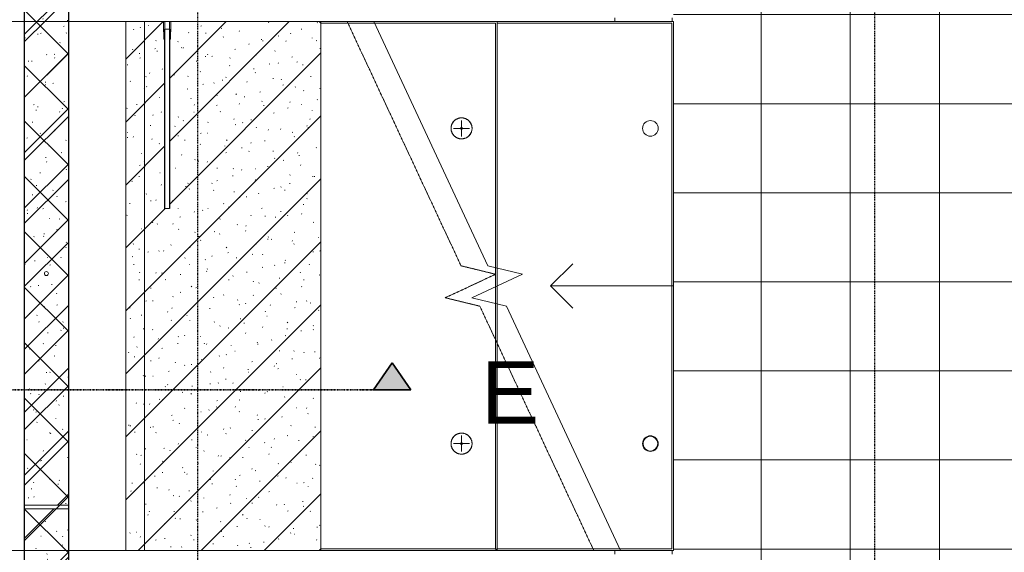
# Model space of a CAD drawing. Header units: millimetres. Extents: x -80560 to 110805, y -11020 to 52719.
# Tile 135 of 152: x 98695 to 104221, y 28285 to 31275. Entities that reach past the tile are written whole.
import ezdxf

# ---------------------------------------------------------------- set-up
doc = ezdxf.new("R2010")
doc.units = ezdxf.units.MM
for name, pattern in [('CENTER2', [20, 8, -4, 4, -4]), ('DASHDOT2', [8, 4, -2, 0, -2]), ('HIDDEN2', [4.5, 3, -1.5])]:
    doc.linetypes.add(name, pattern=pattern)
for name, color, linetype, lineweight in [('A-FLOR', 192, 'Continuous', 18), ('A-FLOR-PATT', 8, 'Continuous', 18), ('A-GENM', 13, 'Continuous', 18), ('A-WALL', 113, 'Continuous', 35), ('A-WALL-PATT', 111, 'Continuous', 35), ('G-ANNO-SYMB', 111, 'Continuous', 9), ('S-FSTN', 2, 'Continuous', 18), ('S-GRID', 1, 'Continuous', 9), ('S-STRS', 31, 'Continuous', 18), ('S-STRS-ANNO', 31, 'Continuous', 18), ('S-STRS-MBND', 31, 'HIDDEN2', 18)]:
    doc.layers.add(name, color=color, linetype=linetype, lineweight=lineweight)
doc.styles.add('Arial_4', font='arial.ttf', dxfattribs={"height": 350})
pattern_1 = [(45, (0, 0), (-176.7767, 176.7767), []), (17, (0, 0), (51.37877, 156.87645), [3.353, -159.647, 3.353, -88.647, -134]), (17, (0, 0), (51.37877, 156.87645), [-255, 3.353, -130.647]), (48, (0, 0), (-36.014, 160.26226), [3.353, -158.647, 3.353, -160.647, -132]), (48, (0, 0), (-36.014, 160.26226), [-326, 3.353, -128.647]), (71, (0, 0), (-94.825, 133.12483), [3.353, -156.647, 3.353, -87.247, -131]), (71, (0, 0), (-94.825, 133.12483), [-250.6, 3.353, -127.647])]

# ---------------------------------------------------------------- blocks, each defined once
blk = doc.blocks.new('Leonardo College_EHA_1489_R18_CF_situatie_2020_rvt-1-DO_00 begane grond')
at = {"layer": 'A-FLOR-PATT', "lineweight": 9}
h = blk.add_hatch(dxfattribs=at)
h.set_pattern_fill('FP_24', color=43, style=0, pattern_type=2)
h.set_pattern_definition([(90, (80856.4, 25803.17), (-500, 3e-14), []), (180, (80856.4, 25803.17), (-6e-14, -500), [])])
h.paths.add_polyline_path([(78899, 37450), (78899, 37460), (78652, 37460), (78652, 37450), (78887, 37450)], flags=0)
h.paths.add_polyline_path([(78899, 35650), (78652, 35650), (78652, 35640), (78899, 35640)], flags=0)
h.paths.add_polyline_path([(77510, 6923), (82770.3, 6923), (82770.3, 48100), (78587.7, 48361), (78587.7, 48216), (79016, 48216), (79016, 46000), (78899, 46000), (78899, 46010), (78875, 46010), (78875, 43290), (78899, 43290), (78899, 43300), (79016, 43300), (79016, 41500), (78899, 41500), (78899, 41510), (78875, 41510), (78875, 40590), (78887, 40590), (78887, 40600), (79004, 40600), (79004, 39700), (78887, 39700), (78887, 39710), (78875, 39710), (78875, 37890), (78899, 37890), (78899, 37900), (79016, 37900), (79016, 37450), (78899, 37450), (78899, 35650), (79016, 35650), (79016, 34624), (77470, 34624), (77470, 31285), (77139.7, 31285), (77140, 31265), (77470, 31265), (77470, 28295), (77139.7, 28295), (77139.7, 28275), (77470, 28275), (77470, 25305), (77139.7, 25305), (77139.7, 25285), (77470, 25285), (77470, 22315), (77139.7, 22315), (77139.7, 22295), (77470, 22295), (77470, 19325), (77139.7, 19325), (77139.7, 19305), (77470, 19305), (77470, 16335), (77139.7, 16335), (77139.7, 16315), (77470, 16315), (77470, 13345), (77139.7, 13345), (77140, 13325), (77470, 13325), (77470, 9991), (77582.5, 9991), (77587.3, 9661), (77510, 9661), (77510, 9439), (77199.8, 9439), (77200, 6923)], flags=0)
h.paths.add_polyline_path([(78899, 34741), (78899, 34751), (77139.7, 34751), (77140, 34741), (78887, 34741)], flags=0)
h.paths.add_polyline_path([(78675, 37890), (78675, 39710), (78652, 39710), (78652, 37890), (78658.8, 37890)], flags=0)
h.paths.add_polyline_path([(78675, 40590), (78675, 41510), (78652, 41510), (78652, 40590), (78658.8, 40590)], flags=0)
h.paths.add_polyline_path([(78652, 43290), (78675, 43290), (78675, 46010), (78652, 46010), (78652, 43415.3)], flags=0)
at = {"layer": 'A-FLOR', "color": 7}
for p, q in [((77139.7, 31285), (77139.7, 31265)), ((77139.7, 28295), (77139.7, 28275))]:
    blk.add_line(p, q, dxfattribs=at)
blk = doc.blocks.new('19112_SW_LeonardoCollege_R2020_rvt-1-DO_00 begane grond')
at = {"layer": 'A-WALL-PATT', "lineweight": 5}
h = blk.add_hatch(dxfattribs=at)
h.set_pattern_fill('FP_224', color=250, angle=45, style=0, pattern_type=2)
h.set_pattern_definition([(135, (74075, 22372.5), (-155.5635, -155.5635), []), (225, (74075, 22372.5), (155.5635, -155.5635), [])])
h.paths.add_polyline_path([(74075, 9970), (74075, 34775), (73825, 34775), (73825, 9970), (73960.09434, 9970)], flags=0)
at = {"layer": 'A-WALL', "color": 10, "lineweight": 25}
for p, q in [((73825, 34775), (73825, 9970)), ((74075, 9970), (74075, 34775))]:
    blk.add_line(p, q, dxfattribs=at)
blk = doc.blocks.new('MB 23 Hijsvoorziening - T-slotanker 7_5 - 150 TV-2055221-DO_00 begane grond')
at = {"layer": 'S-FSTN', "color": 170, "lineweight": 5}
for p, q in [((-45, 0), (45, 0)), ((0, -45), (0, 45))]:
    blk.add_line(p, q, dxfattribs=at)
blk = doc.blocks.new('MB 23_10 Montagebol RB - RB-7_5_10_0-2340175-DO_00 begane grond')
at = {"layer": 'S-FSTN', "lineweight": 13}
for radius, start, end in [(59, 360, 180), (6, 0, 180), (59, 180, 360), (6, 180, 0)]:
    blk.add_arc((0, 0), radius, start, end, dxfattribs=at)
blk = doc.blocks.new('MB 23_10 Hulsanker PSA - M 30 x 1050 EV-V249-DO_00 begane grond')
at = {"layer": 'S-FSTN', "lineweight": 13}
for p, q in [((74606.8, 31265), (74606.8, 31222)), ((74607.5, 31265), (74619.1, 31265)), ((74609.6, 31265), (74619.7, 31265)), ((74621.6, 31264.3), (74615.4, 31264.3)), ((74619.1, 31265), (74647.8, 31265)), ((74619.7, 31265), (74646.7, 31265)), ((74641.7, 31264.3), (74621.6, 31264.3)), ((74647.2, 31265), (74645.9, 31265)), ((74648.8, 31222), (74648.8, 31265)), ((74606.8, 31222), (74608.3, 31188)), ((74608.3, 31188), (74608.3, 31165)), ((74613.6, 31222), (74613.6, 30215)), ((74641.9, 30215), (74641.9, 31222)), ((74647.2, 31188), (74648.8, 31222)), ((74647.2, 31165), (74647.2, 31188))]:
    blk.add_line(p, q, dxfattribs=at)
at = {"layer": 'S-FSTN'}
for p, q in [((74609.6, 31265), (74607.9, 31265)), ((74607.9, 31265), (74607.9, 31222)), ((74614.5, 31222), (74614.5, 31264.3)), ((74641.1, 31264.3), (74641.1, 31222)), ((74647.6, 31265), (74645.9, 31265)), ((74647.6, 31222), (74647.6, 31265)), ((74609.6, 31188), (74609.6, 31165)), ((74630.9, 31222), (74615.4, 31222)), ((74615.4, 31222), (74615.4, 30215)), ((74615.4, 31165), (74615.4, 31188)), ((74640.1, 31222), (74630.9, 31222)), ((74640.1, 30215), (74640.1, 31222)), ((74640.1, 31188), (74640.1, 31165)), ((74645.9, 31165), (74645.9, 31188)), ((74609.6, 31165), (74615.4, 31165)), ((74640.1, 31165), (74645.9, 31165)), ((74615.4, 30215), (74630.9, 30215)), ((74630.9, 30215), (74640.1, 30215))]:
    blk.add_line(p, q, dxfattribs=at)
at = {"layer": 'S-FSTN', "flags": 128}
for points in [[(74607.9, 31222), (74608.8, 31205), (74609.6, 31188)], [(74615.4, 31188), (74614.9, 31205), (74614.5, 31222)], [(74641.1, 31222), (74640.6, 31205), (74640.1, 31188)], [(74645.9, 31188), (74646.8, 31205), (74647.6, 31222)]]:
    blk.add_lwpolyline(points, dxfattribs=at)
at = {"layer": 'S-FSTN'}
for centre, start, end in [((74709.1, 31940.2), 261.6152, 262.0283), ((74546.4, 31940.2), 277.9717, 278.3848)]:
    blk.add_arc(centre, 682.5, start, end, dxfattribs=at)
blk = doc.blocks.new('MB 23 Gain Blik - ø83-3730667-DO_00 begane grond')
at = {"layer": 'A-GENM', "lineweight": 13}
for radius, start, end in [(44, 360, 180), (41.5, 0, 180), (44, 180, 360), (41.5, 180, 0)]:
    blk.add_arc((0, 0), radius, start, end, dxfattribs=at)
blk = doc.blocks.new('95251-Leonardo College Leiden_rvt-1-DO_00 begane grond')
at = {"layer": 'A-GENM', "lineweight": 9}
h = blk.add_hatch(dxfattribs=at)
h.set_pattern_fill('FP_251', color=256, style=0, pattern_type=2)
h.set_pattern_definition(pattern_1)
h.paths.add_polyline_path([(75480, 28295), (75490, 28305), (75490, 31255), (75480, 31265), (74647.6, 31265), (74646.8, 31205.1), (74645.9, 31165), (74640.1, 31165), (74640.1, 30215), (74615.4, 30215), (74615.4, 31165), (74609.6, 31165), (74608.8, 31205.1), (74607.9, 31222), (74607.9, 31265), (74395, 31265), (74395, 28295), (75134.8, 28295)], flags=0)
at = {"layer": 'A-WALL-PATT', "lineweight": 9}
h = blk.add_hatch(dxfattribs=at)
h.set_pattern_fill('FP_251', color=55, style=0, pattern_type=2)
h.set_pattern_definition(pattern_1)
h.paths.add_polyline_path([(73960.1, 28550), (74075, 28550), (74075, 34735), (73825, 34735), (73825, 28550)], flags=0)
h.paths.add_polyline_path([(73955.7, 29840.2), (73944.4, 29840.2), (73938.7, 29850), (73944.4, 29859.8), (73955.7, 29859.8), (73961.3, 29850), (73960.1, 29847.9)], flags=0)
h.paths.add_polyline_path([(73955.7, 33445.2), (73944.4, 33445.2), (73938.7, 33455), (73944.4, 33464.8), (73955.7, 33464.8), (73961.3, 33455), (73960.1, 33452.9)], flags=0)
h = blk.add_hatch(dxfattribs=at)
h.set_pattern_fill('FP_251', color=55, style=0, pattern_type=2)
h.set_pattern_definition(pattern_1)
h.paths.add_polyline_path([(73960.1, 22325), (74075, 22325), (74075, 28530), (73825, 28530), (73825, 22325)], flags=0)
h.paths.add_polyline_path([(73955.7, 23615.2), (73944.4, 23615.2), (73938.7, 23625), (73944.4, 23634.8), (73955.7, 23634.8), (73961.3, 23625)], flags=0)
h.paths.add_polyline_path([(73944.4, 27220.2), (73938.7, 27230), (73944.4, 27239.8), (73955.7, 27239.8), (73961.3, 27230), (73955.7, 27220.2)], flags=0)
at = {"layer": 'A-GENM', "color": 170, "lineweight": 5}
for p, q in [((74607.9, 31265), (74395, 31265)), ((74395, 31265), (74395, 28295)), ((74607.9, 31222), (74607.9, 31265)), ((75480, 31265), (74647.6, 31265)), ((74647.6, 31265), (74647.6, 31222)), ((75490, 31255), (75480, 31265)), ((75490, 28305), (75490, 31255)), ((74608.8, 31205.1), (74607.9, 31222)), ((74609.6, 31188.1), (74608.8, 31205)), ((74609.6, 31165), (74609.6, 31188.1)), ((74645.9, 31188.1), (74645.9, 31165)), ((74615.4, 31165), (74609.6, 31165)), ((74615.4, 30215), (74615.4, 31165)), ((74645.9, 31165), (74640.1, 31165)), ((74640.1, 31165), (74640.1, 30215)), ((74630.9, 30215), (74615.4, 30215)), ((74640.1, 30215), (74630.9, 30215)), ((74395, 28295), (75480, 28295)), ((75480, 28295), (75490, 28305))]:
    blk.add_line(p, q, dxfattribs=at)
at = {"layer": 'A-GENM', "color": 130, "lineweight": 9}
for p, q in [((74608.4, 31265), (74619.1, 31265)), ((74619.1, 31265), (74646.7, 31265)), ((75480, 31265), (75787.5, 31265)), ((76470, 31255), (75490, 31255)), ((76470, 28305), (76470, 31255)), ((77460, 31255), (76480, 31255)), ((77460, 28305), (77460, 31255)), ((76480, 29880.4), (76480, 29780)), ((76480, 29679.6), (76480, 28305)), ((76470, 28295), (75480, 28295)), ((75490, 28305), (76470, 28305)), ((76470, 28305), (76475, 28300)), ((76470, 28295), (76475, 28300)), ((77172.5, 28295), (76470, 28295)), ((76475, 28300), (76480, 28305)), ((76480, 28305), (77460, 28305))]:
    blk.add_line(p, q, dxfattribs=at)
at = {"layer": 'A-GENM', "color": 170, "lineweight": 5, "flags": 128}
blk.add_lwpolyline([(74647.6, 31222), (74646.8, 31205.1), (74645.9, 31188.1)], dxfattribs=at)
at = {"layer": 'A-GENM', "color": 130, "lineweight": 9, "flags": 128}
for points in [[(76280, 30724), (76277.6, 30724), (76275.3, 30723.8), (76272.9, 30723.6), (76270.6, 30723.2), (76268.3, 30722.8), (76266, 30722.3), (76263.7, 30721.7), (76261.4, 30721), (76259.2, 30720.2), (76257, 30719.3), (76254.9, 30718.4), (76252.8, 30717.3), (76250.7, 30716.2), (76248.7, 30715), (76246.7, 30713.7), (76244.8, 30712.3), (76242.9, 30710.9), (76241.1, 30709.4), (76239.4, 30707.8), (76237.7, 30706.1), (76236.1, 30704.4), (76234.5, 30702.6), (76233.1, 30700.7), (76231.7, 30698.8), (76230.4, 30696.9), (76229.1, 30694.9), (76228, 30692.8), (76226.9, 30690.7), (76225.9, 30688.6), (76225, 30686.4), (76224.2, 30684.2), (76223.5, 30681.9), (76222.8, 30679.6), (76222.3, 30677.3), (76221.9, 30675), (76221.5, 30672.7), (76221.2, 30670.3), (76221.1, 30668), (76221, 30665.6), (76221, 30663.3), (76221.1, 30660.9), (76221.4, 30658.6), (76221.7, 30656.2), (76222.1, 30653.9), (76222.5, 30651.6), (76223.1, 30649.3), (76223.8, 30647), (76224.6, 30644.8), (76225.4, 30642.6), (76226.4, 30640.4), (76227.4, 30638.3), (76228.5, 30636.2), (76229.7, 30634.2), (76230.9, 30632.2), (76232.3, 30630.3), (76233.7, 30628.4), (76235.2, 30626.6), (76236.8, 30624.8), (76238.4, 30623.1), (76240.1, 30621.5), (76241.9, 30619.9), (76243.8, 30618.4), (76245.6, 30617), (76247.6, 30615.7), (76249.6, 30614.4), (76251.6, 30613.3), (76253.7, 30612.2), (76255.9, 30611.2), (76258, 30610.2), (76260.2, 30609.4), (76262.5, 30608.7), (76264.7, 30608), (76267, 30607.4), (76269.3, 30607), (76271.7, 30606.6), (76274, 30606.3), (76276.4, 30606.1), (76278.7, 30606), (76280, 30606)], [(76280, 30606), (76282.4, 30606), (76284.7, 30606.2), (76287.1, 30606.4), (76289.4, 30606.8), (76291.7, 30607.2), (76294, 30607.7), (76296.3, 30608.3), (76298.6, 30609), (76300.8, 30609.8), (76303, 30610.7), (76305.1, 30611.6), (76307.2, 30612.7), (76309.3, 30613.8), (76311.3, 30615), (76313.3, 30616.3), (76315.2, 30617.7), (76317.1, 30619.1), (76318.9, 30620.6), (76320.6, 30622.2), (76322.3, 30623.9), (76323.9, 30625.6), (76325.5, 30627.4), (76326.9, 30629.3), (76328.3, 30631.2), (76329.6, 30633.1), (76330.9, 30635.1), (76332, 30637.2), (76333.1, 30639.3), (76334.1, 30641.4), (76335, 30643.6), (76335.8, 30645.8), (76336.5, 30648.1), (76337.2, 30650.4), (76337.7, 30652.7), (76338.1, 30655), (76338.5, 30657.3), (76338.8, 30659.7), (76338.9, 30662), (76339, 30664.4), (76339, 30666.7), (76338.9, 30669.1), (76338.6, 30671.4), (76338.3, 30673.8), (76337.9, 30676.1), (76337.5, 30678.4), (76336.9, 30680.7), (76336.2, 30683), (76335.4, 30685.2), (76334.6, 30687.4), (76333.6, 30689.6), (76332.6, 30691.7), (76331.5, 30693.8), (76330.3, 30695.8), (76329.1, 30697.8), (76327.7, 30699.7), (76326.3, 30701.6), (76324.8, 30703.4), (76323.2, 30705.2), (76321.6, 30706.9), (76319.9, 30708.5), (76318.1, 30710.1), (76316.2, 30711.6), (76314.4, 30713), (76312.4, 30714.3), (76310.4, 30715.6), (76308.4, 30716.7), (76306.3, 30717.8), (76304.1, 30718.8), (76302, 30719.8), (76299.8, 30720.6), (76297.5, 30721.3), (76295.3, 30722), (76293, 30722.6), (76290.7, 30723), (76288.3, 30723.4), (76286, 30723.7), (76283.6, 30723.9), (76281.3, 30724), (76280, 30724)], [(76280, 28954), (76277.6, 28954), (76275.3, 28953.8), (76272.9, 28953.6), (76270.6, 28953.2), (76268.3, 28952.8), (76266, 28952.3), (76263.7, 28951.7), (76261.4, 28951), (76259.2, 28950.2), (76257, 28949.3), (76254.9, 28948.4), (76252.8, 28947.3), (76250.7, 28946.2), (76248.7, 28945), (76246.7, 28943.7), (76244.8, 28942.3), (76242.9, 28940.9), (76241.1, 28939.4), (76239.4, 28937.8), (76237.7, 28936.1), (76236.1, 28934.4), (76234.5, 28932.6), (76233.1, 28930.7), (76231.7, 28928.8), (76230.4, 28926.9), (76229.1, 28924.9), (76228, 28922.8), (76226.9, 28920.7), (76225.9, 28918.6), (76225, 28916.4), (76224.2, 28914.2), (76223.5, 28911.9), (76222.8, 28909.6), (76222.3, 28907.3), (76221.9, 28905), (76221.5, 28902.7), (76221.2, 28900.3), (76221.1, 28898), (76221, 28895.6), (76221, 28893.3), (76221.1, 28890.9), (76221.4, 28888.6), (76221.7, 28886.2), (76222.1, 28883.9), (76222.5, 28881.6), (76223.1, 28879.3), (76223.8, 28877), (76224.6, 28874.8), (76225.4, 28872.6), (76226.4, 28870.4), (76227.4, 28868.3), (76228.5, 28866.2), (76229.7, 28864.2), (76230.9, 28862.2), (76232.3, 28860.3), (76233.7, 28858.4), (76235.2, 28856.6), (76236.8, 28854.8), (76238.4, 28853.1), (76240.1, 28851.5), (76241.9, 28849.9), (76243.8, 28848.4), (76245.6, 28847), (76247.6, 28845.7), (76249.6, 28844.4), (76251.6, 28843.3), (76253.7, 28842.2), (76255.9, 28841.2), (76258, 28840.2), (76260.2, 28839.4), (76262.5, 28838.7), (76264.7, 28838), (76267, 28837.4), (76269.3, 28837), (76271.7, 28836.6), (76274, 28836.3), (76276.4, 28836.1), (76278.7, 28836), (76280, 28836)], [(76280, 28836), (76282.4, 28836), (76284.7, 28836.2), (76287.1, 28836.4), (76289.4, 28836.8), (76291.7, 28837.2), (76294, 28837.7), (76296.3, 28838.3), (76298.6, 28839), (76300.8, 28839.8), (76303, 28840.7), (76305.1, 28841.6), (76307.2, 28842.7), (76309.3, 28843.8), (76311.3, 28845), (76313.3, 28846.3), (76315.2, 28847.7), (76317.1, 28849.1), (76318.9, 28850.6), (76320.6, 28852.2), (76322.3, 28853.9), (76323.9, 28855.6), (76325.5, 28857.4), (76326.9, 28859.3), (76328.3, 28861.2), (76329.6, 28863.1), (76330.9, 28865.1), (76332, 28867.2), (76333.1, 28869.3), (76334.1, 28871.4), (76335, 28873.6), (76335.8, 28875.8), (76336.5, 28878.1), (76337.2, 28880.4), (76337.7, 28882.7), (76338.1, 28885), (76338.5, 28887.3), (76338.8, 28889.7), (76338.9, 28892), (76339, 28894.4), (76339, 28896.7), (76338.9, 28899.1), (76338.6, 28901.4), (76338.3, 28903.8), (76337.9, 28906.1), (76337.5, 28908.4), (76336.9, 28910.7), (76336.2, 28913), (76335.4, 28915.2), (76334.6, 28917.4), (76333.6, 28919.6), (76332.6, 28921.7), (76331.5, 28923.8), (76330.3, 28925.8), (76329.1, 28927.8), (76327.7, 28929.7), (76326.3, 28931.6), (76324.8, 28933.4), (76323.2, 28935.2), (76321.6, 28936.9), (76319.9, 28938.5), (76318.1, 28940.1), (76316.2, 28941.6), (76314.4, 28943), (76312.4, 28944.3), (76310.4, 28945.6), (76308.4, 28946.7), (76306.3, 28947.8), (76304.1, 28948.8), (76302, 28949.8), (76299.8, 28950.6), (76297.5, 28951.3), (76295.3, 28952), (76293, 28952.6), (76290.7, 28953), (76288.3, 28953.4), (76286, 28953.7), (76283.6, 28953.9), (76281.3, 28954), (76280, 28954)]]:
    blk.add_lwpolyline(points, dxfattribs=at)
at = {"layer": 'A-GENM', "color": 130, "lineweight": 9}
for centre, radius, start, end in [((76280, 30665), 59, 90, 270), ((76280, 30665), 59, 270, 90), ((77340, 30665), 44, 90, 270), ((77340, 30665), 44, 270, 90), ((76280, 28895), 59, 90, 270), ((76280, 28895), 59, 270, 90), ((77340, 28895), 44, 90, 270), ((77340, 28895), 44, 270, 90)]:
    blk.add_arc(centre, radius, start, end, dxfattribs=at)
at = {"layer": 'A-WALL', "color": 170, "lineweight": 5}
for p, q in [((73825, 34735), (73825, 28550)), ((74075, 28550), (74075, 34735)), ((73825, 28550), (74075, 28550)), ((73825, 28530), (73825, 22325)), ((74075, 28530), (73825, 28530)), ((74075, 22325), (74075, 28530))]:
    blk.add_line(p, q, dxfattribs=at)
for start, end in [(0, 180), (180, 0)]:
    blk.add_arc((73950, 29850), 11.3, start, end, dxfattribs=at)
at = {"color": 130, "lineweight": 9}
blk.add_blockref('MB 23_10 Hulsanker PSA - M 30 x 1050 EV-V249-DO_00 begane grond', (0, 0), dxfattribs=at)
at = {"color": 130, "lineweight": 9, "rotation": 269.9999999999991}
for name, p in [('MB 23_10 Montagebol RB - RB-7_5_10_0-2340175-DO_00 begane grond', (76280, 30665)), ('MB 23 Hijsvoorziening - T-slotanker 7_5 - 150 TV-2055221-DO_00 begane grond', (76280, 30665)), ('MB 23_10 Montagebol RB - RB-7_5_10_0-2340175-DO_00 begane grond', (76280, 28895)), ('MB 23 Hijsvoorziening - T-slotanker 7_5 - 150 TV-2055221-DO_00 begane grond', (76280, 28895)), ('MB 23 Gain Blik - ø83-3730667-DO_00 begane grond', (77340, 28895))]:
    blk.add_blockref(name, p, dxfattribs=at)
blk = doc.blocks.new('Section - 00_n3o_sectionmark_detailaanduiding-325618-DO_00 begane grond')
at = {"layer": 'G-ANNO-SYMB'}
blk.add_hatch(color=256, dxfattribs=at).paths.add_polyline_path([(0, 0), (1.05, 1.5), (2.101, 0)], flags=0)
at = {"layer": 'G-ANNO-SYMB', "linetype": 'DASHDOT2', "lineweight": 35}
for p, q in [((1.05, 1.5), (0, 0)), ((2.101, 0), (1.05, 1.5)), ((0, 0), (2.101, 0))]:
    blk.add_line(p, q, dxfattribs=at)

msp = doc.modelspace()

# ---------------------------------------------------------------- linework, layer by layer
at = {"layer": 'G-ANNO-SYMB', "linetype": 'DASHDOT2', "lineweight": 35}
msp.add_line((38786.5, 29198), (100890.9, 29198), dxfattribs=at)
at = {"layer": 'S-GRID', "linetype": 'CENTER2', "lineweight": 25}
for p, q in [((99694.8, 4383.3), (99694.8, 52119.1)), ((103494.8, 4383.3), (103494.8, 52119.1))]:
    msp.add_line(p, q, dxfattribs=at)
at = {"layer": 'S-STRS'}
for p, q in [((101374.8, 31265), (100682.4, 31265)), ((102364.8, 31265), (101374.8, 31265)), ((101374.8, 29880.4), (101374.8, 31265)), ((102364.8, 28295), (102364.8, 31265)), ((101374.8, 29679.6), (101374.8, 29780)), ((102364.8, 28295), (102067.3, 28295))]:
    msp.add_line(p, q, dxfattribs=at)
at = {"layer": 'S-STRS-ANNO'}
for p, q in [((101674.8, 29780), (101799.8, 29905)), ((102364.8, 29780), (101674.8, 29780)), ((101674.8, 29780), (101799.8, 29655))]:
    msp.add_line(p, q, dxfattribs=at)
at = {"layer": 'S-STRS-MBND'}
for p, q in [((100532.4, 31265), (94444.8, 31265)), ((99394.8, 28295), (99394.8, 31265)), ((100384.8, 28295), (100384.8, 31265)), ((100532.4, 31265), (101172, 29893.3)), ((101366.4, 29846), (101083.2, 29714)), ((101172, 29893.3), (101366.4, 29846)), ((101083.2, 29714), (101277.6, 29666.7)), ((101277.6, 29666.7), (101917.3, 28295)), ((101374.8, 28295), (101374.8, 29458.3)), ((101917.3, 28295), (94444.8, 28295))]:
    msp.add_line(p, q, dxfattribs=at)
at = {"layer": 'S-STRS-MBND', "linetype": 'Continuous'}
for p, q in [((100682.4, 31265), (101322, 29893.3)), ((101516.4, 29846), (101233.2, 29714)), ((101322, 29893.3), (101516.4, 29846)), ((101233.2, 29714), (101427.6, 29666.7)), ((101427.6, 29666.7), (102067.3, 28295))]:
    msp.add_line(p, q, dxfattribs=at)

# ---------------------------------------------------------------- block references
at = {"color": 250, "lineweight": 5}
for name in ['Leonardo College_EHA_1489_R18_CF_situatie_2020_rvt-1-DO_00 begane grond', '19112_SW_LeonardoCollege_R2020_rvt-1-DO_00 begane grond', '95251-Leonardo College Leiden_rvt-1-DO_00 begane grond']:
    msp.add_blockref(name, (24894.8, 0), dxfattribs=at)
at = {"layer": 'G-ANNO-SYMB', "linetype": 'DASHDOT2', "lineweight": 35, "extrusion": (0, 0, -1), "xscale": 99.99999999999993, "yscale": 99.99999999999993, "zscale": 99.99999999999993}
msp.add_blockref('Section - 00_n3o_sectionmark_detailaanduiding-325618-DO_00 begane grond', (-100890.9, 29198), dxfattribs=at)

# ---------------------------------------------------------------- texts
at = {"layer": 'G-ANNO-SYMB', "insert": (101284.6, 29358), "char_height": 350, "width": 400.844, "attachment_point": 1, "style": 'Arial_4'}
msp.add_mtext('E', dxfattribs=at)

doc.saveas('drawing.dxf')
